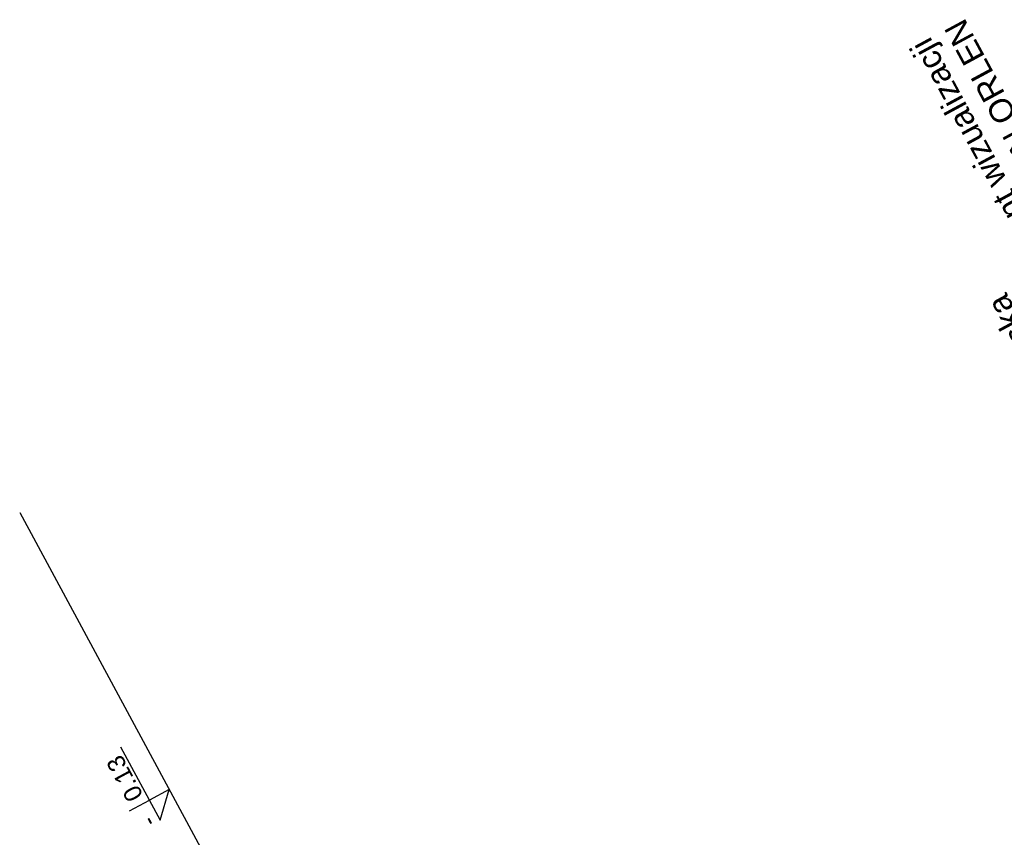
# Model space of a CAD drawing. Header units: millimetres. Extents: x -667476 to -405070, y -32043 to 330643.
# Tile 30 of 55: x -471334 to -462936, y 64123 to 71094. Entities that reach past the tile are written whole.
import ezdxf

# ---------------------------------------------------------------- set-up
doc = ezdxf.new("R2010")
doc.units = ezdxf.units.MM
doc.header["$LTSCALE"] = 10
for name, color, linetype in [('01 - grunt', 3, 'Continuous'), ('05 - tekst 01', 1, 'Continuous'), ('05 - wymiary', 3, 'Continuous'), ('05-grafika', 251, 'Continuous'), ('05-tekst', 1, 'Continuous')]:
    doc.layers.add(name, color=color, linetype=linetype)
doc.styles.add('1-100', font='arial.ttf', dxfattribs={"height": 200})
doc.styles.add('1-50', font='arial.ttf', dxfattribs={"height": 100})

# ---------------------------------------------------------------- blocks, each defined once
blk = doc.blocks.new('kota1')
at = {"layer": '05-grafika'}
for points in [[(0, 257), (0, 128.5)], [(345, 128.5), (-128.5, 128.5), (0, 0)], [(0, 0), (0, 128.5)]]:
    blk.add_lwpolyline(points, dxfattribs=at)
at = {"layer": '05-tekst', "style": '1-50', "flags": 12}
for tag, p in [('PLUS/MIUNUS', (-128.5, 143.8)), ('WYSOKOSC', (0, 143.8))]:
    blk.add_attdef(tag, p, '', height=100, dxfattribs=at)

msp = doc.modelspace()

# ---------------------------------------------------------------- linework, layer by layer
at = {"layer": '01 - grunt'}
msp.add_line((-471334, 66891.1), (-463312.6, 52049), dxfattribs=at)

# ---------------------------------------------------------------- block references
at = {"layer": '05 - wymiary'}
ref = msp.add_blockref('kota1', (-470058.5, 64531.2), dxfattribs=dict(at, xscale=1.5, yscale=1.5, zscale=1.5, rotation=118.388907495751))
ref.add_attrib('PLUS/MIUNUS', '-', (-470156.7, 64259.1), dxfattribs={"layer": '05 - tekst 01', "height": 150, "rotation": 118.38891, "style": '1-50'})
ref.add_attrib('WYSOKOSC', ' 0.13', (-470248.3, 64428.6), dxfattribs={"layer": '05 - tekst 01', "height": 150, "rotation": 118.38891, "style": '1-50'})

# ---------------------------------------------------------------- texts
at = {"layer": '05-tekst', "char_height": 200, "rotation": 118.38891, "style": '1-100'}
for s, width, heights, insert, attachment_point in [('fryz stanowiący element wizualizacji \\Pwg kart katalogowych PKN ORLEN', 4990.258, [1351.2], (-463749, 70864.9), 3), ('obróbka blacharska', 2880.027, [523.9], (-461937.6, 66536.2), 1)]:
    msp.add_mtext_dynamic_manual_height_columns(s, width=width, gutter_width=500, heights=heights, dxfattribs=dict(at, insert=insert, attachment_point=attachment_point))

doc.saveas('drawing.dxf')
